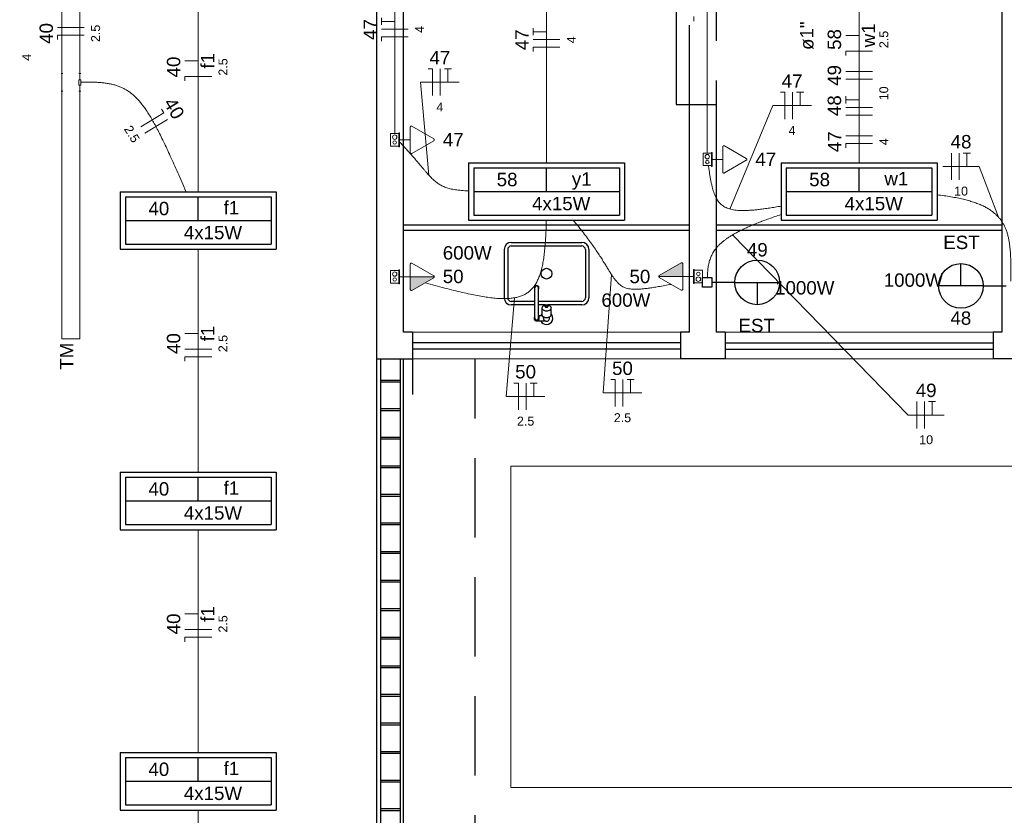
# Model space of a CAD drawing. Header units: millimetres. Extents: x -8 to 220, y -114 to 51.
# Tile 58 of 82: x 33.21 to 38.72, y 34.54 to 39. Entities that reach past the tile are written whole.
import ezdxf

# ---------------------------------------------------------------- set-up
doc = ezdxf.new("R2010")
doc.units = ezdxf.units.MM
doc.header["$MEASUREMENT"] = 0
doc.linetypes.add('HIDDEN', pattern=[0.9525, 0.635, -0.3175])
for name, color, linetype, lineweight in [('0.1', 1, 'Continuous', 9), ('02', 2, 'Continuous', 20), ('Conexões - condutos Retangulares', 8, 'Continuous', 5), ('EL-Condutos', 4, 'Continuous', 5), ('EL-Fios (Fase 1)', 7, 'Continuous', 5), ('EL-Fios (Fase 2)', 7, 'Continuous', 5), ('EL-Fios (Fase 3)', 7, 'Continuous', 5), ('EL-Fios (Neutro)', 7, 'Continuous', 5), ('EL-Fios (Retorno)', 7, 'Continuous', 5), ('EL-Fios (Terra)', 7, 'Continuous', 5), ('EL-Textos conduto', 7, 'Continuous', 5), ('EL-Textos fios', 7, 'Continuous', 5), ('EL-Tomadas', 4, 'Continuous', 5), ('IFC-Caixa de passagem-Contorno', 44, 'Continuous', 5), ('Textos', 7, 'Continuous', 5)]:
    doc.layers.add(name, color=color, linetype=linetype, lineweight=lineweight)
for name, color, linetype in [('1', 1, 'Continuous'), ('AR-SAN', 1, 'Continuous'), ('Arq-parede-alta', 5, 'Continuous'), ('P-SIMBOL', 5, 'Continuous'), ('parede', 5, 'Continuous'), ('porta', 3, 'Continuous'), ('PROJEÇÃO', 6, 'HIDDEN')]:
    doc.layers.add(name, color=color, linetype=linetype)
doc.styles.add('Arial', font='arial.ttf')

msp = doc.modelspace()

# ---------------------------------------------------------------- hatches: boundary and pattern name
at = {"layer": 'EL-Tomadas', "linetype": 'Continuous'}
for points in [[(36.9227, 37.5581), (36.7881, 37.5581), (36.7882, 37.5593), (36.7887, 37.5608), (36.7895, 37.5619), (36.7904, 37.5628), (36.7912, 37.5634), (36.9149, 37.6347), (36.9163, 37.6349), (36.9177, 37.6349), (36.9191, 37.6344), (36.9202, 37.6338), (36.9216, 37.6325), (36.9225, 37.6308), (36.9227, 37.6296), (36.9227, 37.5581)], [(35.3969, 37.5567), (35.5315, 37.5567), (35.5314, 37.5555), (35.5309, 37.554), (35.5301, 37.5529), (35.5292, 37.552), (35.5284, 37.5514), (35.4046, 37.4802), (35.4033, 37.4799), (35.4019, 37.48), (35.4005, 37.4804), (35.3994, 37.481), (35.398, 37.4823), (35.3971, 37.484), (35.3969, 37.4853), (35.3969, 37.5567)]]:
    msp.add_hatch(color=256, dxfattribs=at).paths.add_polyline_path(points)

# ---------------------------------------------------------------- linework, layer by layer
at = {"layer": '0.1', "color": 8}
msp.add_lwpolyline([(42.9598, 50.4719), (42.9598, 36.4967), (35.9598, 36.4967), (35.9598, 34.6967), (59.8898, 34.6967), (59.8896, 21.4966), (39.5098, 21.4966)], dxfattribs=at)
at = {"layer": '02', "color": 8}
for p, q in [((36.9098, 37.2467), (35.4098, 37.2467)), ((37.1598, 37.2467), (38.6598, 37.2467)), ((35.4098, 37.0967), (36.9098, 37.0967)), ((38.6598, 37.0967), (37.1598, 37.0967))]:
    msp.add_line(p, q, dxfattribs=at)
at = {"layer": '1', "color": 8}
for p, q in [((35.3598, 37.8467), (36.9598, 37.8467)), ((37.1098, 37.8467), (38.7098, 37.8467)), ((35.3598, 37.8167), (36.9598, 37.8167)), ((37.1098, 37.8167), (38.7098, 37.8167))]:
    msp.add_line(p, q, dxfattribs=at)
at = {"layer": 'AR-SAN'}
for p, q in [((35.9623, 37.7491), (36.3573, 37.7491)), ((35.9623, 37.7291), (36.3573, 37.7291)), ((35.9223, 37.7091), (35.9223, 37.4391)), ((35.9423, 37.7091), (35.9423, 37.4391)), ((36.3773, 37.7091), (36.3773, 37.4391)), ((36.3973, 37.7091), (36.3973, 37.4391)), ((36.0948, 37.325), (36.0948, 37.495)), ((36.1148, 37.325), (36.1148, 37.495)), ((36.0948, 37.4191), (35.9623, 37.4191)), ((36.0948, 37.3991), (35.9623, 37.3991)), ((36.3573, 37.4191), (36.1148, 37.4191)), ((36.1523, 37.3991), (36.1148, 37.3991)), ((36.1348, 37.3446), (36.1348, 37.3822)), ((36.3573, 37.3991), (36.1672, 37.3991)), ((36.1848, 37.3446), (36.1848, 37.3822)), ((36.1148, 37.34), (36.1357, 37.34)), ((36.1423, 37.325), (36.1423, 37.332)), ((36.1773, 37.325), (36.1773, 37.332)), ((36.1048, 37.31), (36.1483, 37.31))]:
    msp.add_line(p, q, dxfattribs=at)
for points in [[(36.1348, 37.3822, -0.133256), (36.1365, 37.3886), (36.1365, 37.3886, -0.106756), (36.1421, 37.3947), (36.1421, 37.3947, -0.082828), (36.1499, 37.3985), (36.1499, 37.3985, -0.071352), (36.1598, 37.3999), (36.1598, 37.3999, -0.071352), (36.1697, 37.3985), (36.1697, 37.3985, -0.082828), (36.1775, 37.3947), (36.1775, 37.3947, -0.106756), (36.1831, 37.3886), (36.1831, 37.3886, -0.133256), (36.1848, 37.3822), (36.1848, 37.3822, -0.133256), (36.1831, 37.3758), (36.1831, 37.3758, -0.106756), (36.1775, 37.3697), (36.1775, 37.3697, -0.082828), (36.1697, 37.366), (36.1697, 37.366, -0.071352), (36.1598, 37.3645), (36.1598, 37.3645, -0.071352), (36.1499, 37.366), (36.1499, 37.366, -0.082828), (36.1421, 37.3697), (36.1421, 37.3697, -0.106756), (36.1365, 37.3758), (36.1365, 37.3758, -0.133256), (36.1348, 37.3822), (36.1348, 37.3822)], [(36.1673, 37.3897, 0.133256), (36.1668, 37.3878), (36.1668, 37.3878, 0.106756), (36.1651, 37.386), (36.1651, 37.386, 0.082828), (36.1628, 37.3848), (36.1628, 37.3848, 0.071352), (36.1598, 37.3844), (36.1598, 37.3844, 0.071352), (36.1568, 37.3848), (36.1568, 37.3848, 0.082828), (36.1545, 37.386), (36.1545, 37.386, 0.106756), (36.1528, 37.3878), (36.1528, 37.3878, 0.133256), (36.1523, 37.3897), (36.1523, 37.3897, 0.133256), (36.1528, 37.3916), (36.1528, 37.3916, 0.106756), (36.1545, 37.3935), (36.1545, 37.3935, 0.082828), (36.1568, 37.3946), (36.1568, 37.3946, 0.071352), (36.1598, 37.395), (36.1598, 37.395, 0.071352), (36.1628, 37.3946), (36.1628, 37.3946, 0.082828), (36.1651, 37.3935), (36.1651, 37.3935, 0.106756), (36.1668, 37.3916), (36.1668, 37.3916, 0.133256), (36.1673, 37.3897), (36.1673, 37.3897)], [(36.1848, 37.3446, -0.133256), (36.1831, 37.3382), (36.1831, 37.3382, -0.106756), (36.1775, 37.3321), (36.1775, 37.3321, -0.082828), (36.1697, 37.3284), (36.1697, 37.3284, -0.071352), (36.1598, 37.3269), (36.1598, 37.3269, -0.071352), (36.1499, 37.3284), (36.1499, 37.3284, -0.082828), (36.1421, 37.3321), (36.1421, 37.3321, -0.106756), (36.1365, 37.3382), (36.1365, 37.3382, -0.133256), (36.1348, 37.3446), (36.1348, 37.3446)]]:
    msp.add_lwpolyline(points, format="xyb", dxfattribs=at)
msp.add_circle((36.1598, 37.5741), 0.03, dxfattribs=at)
for centre, radius, start, end in [((35.9623, 37.7091), 0.04, 90, 180), ((35.9623, 37.7091), 0.02, 90, 180), ((36.3573, 37.7091), 0.04, 0, 90), ((36.3573, 37.7091), 0.02, 0, 90), ((36.1048, 37.495), 0.0125, 323.1301, 216.8699), ((36.1048, 37.495), 0.01, 0.0001, 179.9999), ((35.9623, 37.4391), 0.04, 180, 270), ((35.9623, 37.4391), 0.02, 180, 270), ((36.3573, 37.4391), 0.04, 270, 0), ((36.3573, 37.4391), 0.02, 270, 0), ((36.1048, 37.325), 0.015, 131.8103, 48.1897), ((36.1048, 37.325), 0.01, 179.9998, 0.0002), ((36.1598, 37.325), 0.035, 135.5847, 154.6231), ((36.1598, 37.325), 0.035, 205.3769, 44.4153), ((36.1598, 37.325), 0.0175, 180, 238.9973), ((36.1598, 37.325), 0.0175, 245.38, 0), ((36.1483, 37.3), 0.01, 65.38, 90)]:
    msp.add_arc(centre, radius, start, end, dxfattribs=at)
at = {"layer": 'Arq-parede-alta', "color": 8, "ltscale": 0.03}
for p, q in [((35.2098, 37.0967), (35.2098, 41.7968)), ((35.3598, 37.2467), (35.3598, 40.3968)), ((38.7098, 40.3968), (38.7098, 37.2467)), ((35.4098, 37.2467), (35.3598, 37.2467)), ((35.4098, 37.2467), (35.4098, 37.0967)), ((36.9598, 37.2467), (36.9098, 37.2467)), ((35.2098, 37.0967), (35.4098, 37.0967)), ((37.1598, 37.0967), (36.9098, 37.0967)), ((38.9998, 37.0967), (38.6598, 37.0967)), ((35.3398, 36.9767), (35.2298, 36.9767))]:
    msp.add_line(p, q, dxfattribs=at)
at = {"layer": 'Conexões - condutos Retangulares'}
for p, q in [((33.4416, 38.6952), (33.4516, 38.6952)), ((33.4466, 38.5952), (33.4466, 38.6952)), ((33.5416, 38.6952), (33.5516, 38.6952)), ((33.5416, 38.6602), (33.5416, 38.6302)), ((33.5416, 38.6602), (33.5516, 38.6602)), ((33.5466, 38.6952), (33.5466, 38.6602)), ((33.5516, 38.6602), (33.5516, 38.6302)), ((33.4416, 38.5952), (33.4516, 38.5952)), ((33.5416, 38.6302), (33.5516, 38.6302)), ((33.5416, 38.5952), (33.5516, 38.5952)), ((33.5466, 38.6302), (33.5466, 38.5952)), ((33.4466, 37.2097), (33.4466, 37.3097))]:
    msp.add_line(p, q, dxfattribs=at)
at = {"layer": 'Conexões - condutos Retangulares', "linetype": 'Continuous'}
for p, q in [((33.5466, 37.2097), (33.5466, 37.3097)), ((33.4466, 37.2097), (33.5466, 37.2097))]:
    msp.add_line(p, q, dxfattribs=at)
at = {"layer": 'EL-Condutos', "linetype": 'Continuous'}
for p, q in [((33.5466, 39.4806), (33.5466, 38.6952)), ((33.4466, 39.2809), (33.4466, 38.6952)), ((33.4466, 38.5952), (33.4466, 37.3097)), ((33.5466, 38.5952), (33.5466, 37.3097))]:
    msp.add_line(p, q, dxfattribs=at)
for points in [[(37.0598, 39.7361), (37.0598, 39.6662), (37.0598, 39.6007), (37.0598, 39.5391), (37.0598, 39.4813), (37.0598, 39.4268), (37.0598, 39.3755), (37.0598, 39.3269), (37.0598, 39.2808), (37.0598, 39.2368), (37.0598, 39.1947), (37.0598, 39.154), (37.0598, 39.1145), (37.0598, 39.076), (37.0598, 39.038), (37.0598, 39.0002), (37.0598, 38.9624), (37.0598, 38.9242), (37.0598, 38.8853), (37.0598, 38.8453), (37.0598, 38.8041), (37.0598, 38.7612), (37.0598, 38.7164), (37.0598, 38.6693), (37.0598, 38.6196), (37.0598, 38.567), (37.0598, 38.5112), (37.0598, 38.4519), (37.0598, 38.3888), (37.0598, 38.3214), (37.0598, 38.2496)], [(36.1598, 38.1954), (36.1598, 38.2519), (36.1598, 38.3053), (36.1598, 38.3559), (36.1598, 38.4039), (36.1598, 38.4495), (36.1598, 38.4929), (36.1598, 38.5344), (36.1598, 38.5741), (36.1598, 38.6123), (36.1598, 38.6492), (36.1598, 38.685), (36.1598, 38.72), (36.1598, 38.7542), (36.1598, 38.7881), (36.1598, 38.8217), (36.1598, 38.8554), (36.1598, 38.8892), (36.1598, 38.9235), (36.1598, 38.9585), (36.1598, 38.9943), (36.1598, 39.0312), (36.1598, 39.0694), (36.1598, 39.1091), (36.1598, 39.1506), (36.1598, 39.194), (36.1598, 39.2396), (36.1598, 39.2876), (36.1598, 39.3382), (36.1598, 39.3916), (36.1598, 39.4481)], [(37.9098, 38.1954), (37.9098, 38.2519), (37.9098, 38.3053), (37.9098, 38.3559), (37.9098, 38.4039), (37.9098, 38.4495), (37.9098, 38.4929), (37.9098, 38.5344), (37.9098, 38.5741), (37.9098, 38.6123), (37.9098, 38.6492), (37.9098, 38.685), (37.9098, 38.72), (37.9098, 38.7542), (37.9098, 38.7881), (37.9098, 38.8217), (37.9098, 38.8554), (37.9098, 38.8892), (37.9098, 38.9235), (37.9098, 38.9585), (37.9098, 38.9943), (37.9098, 39.0312), (37.9098, 39.0694), (37.9098, 39.1091), (37.9098, 39.1506), (37.9098, 39.194), (37.9098, 39.2396), (37.9098, 39.2876), (37.9098, 39.3382), (37.9098, 39.3916), (37.9098, 39.4481)], [(35.3098, 39.4001), (35.3098, 39.3516), (35.3098, 39.3062), (35.3098, 39.2635), (35.3098, 39.2233), (35.3098, 39.1855), (35.3098, 39.1497), (35.3098, 39.1158), (35.3098, 39.0836), (35.3098, 39.0529), (35.3098, 39.0233), (35.3098, 38.9948), (35.3098, 38.9671), (35.3098, 38.94), (35.3098, 38.9133), (35.3098, 38.8867), (35.3098, 38.86), (35.3098, 38.8331), (35.3098, 38.8056), (35.3098, 38.7775), (35.3098, 38.7484), (35.3098, 38.7181), (35.3098, 38.6866), (35.3098, 38.6534), (35.3098, 38.6184), (35.3098, 38.5815), (35.3098, 38.5423), (35.3098, 38.5006), (35.3098, 38.4563), (35.3098, 38.4091), (35.3098, 38.3589)], [(34.2098, 38.0324), (34.2098, 38.0887), (34.2098, 38.1419), (34.2098, 38.1924), (34.2098, 38.2402), (34.2098, 38.2857), (34.2098, 38.329), (34.2098, 38.3703), (34.2098, 38.4099), (34.2098, 38.448), (34.2098, 38.4848), (34.2098, 38.5205), (34.2098, 38.5553), (34.2098, 38.5895), (34.2098, 38.6232), (34.2098, 38.6567), (34.2098, 38.6903), (34.2098, 38.724), (34.2098, 38.7582), (34.2098, 38.793), (34.2098, 38.8287), (34.2098, 38.8655), (34.2098, 38.9036), (34.2098, 38.9432), (34.2098, 38.9845), (34.2098, 39.0278), (34.2098, 39.0733), (34.2098, 39.1211), (34.2098, 39.1715), (34.2098, 39.2248), (34.2098, 39.2811)], [(34.1403, 38.0341), (34.1168, 38.0884), (34.0946, 38.1395), (34.0734, 38.1874), (34.0532, 38.2323), (34.0339, 38.2742), (34.0154, 38.3133), (33.9976, 38.3496), (33.9804, 38.3833), (33.9637, 38.4143), (33.9474, 38.443), (33.9314, 38.4692), (33.9156, 38.4932), (33.8999, 38.5149), (33.8842, 38.5346), (33.8685, 38.5524), (33.8525, 38.5682), (33.8362, 38.5823), (33.8195, 38.5946), (33.8023, 38.6054), (33.7845, 38.6147), (33.7661, 38.6226), (33.7468, 38.6291), (33.7266, 38.6345), (33.7055, 38.6388), (33.6832, 38.6421), (33.6598, 38.6444), (33.6351, 38.646), (33.609, 38.6468), (33.5814, 38.647), (33.5522, 38.6467)], [(35.3371, 38.311), (35.3568, 38.2904), (35.375, 38.2708), (35.3918, 38.2522), (35.4074, 38.2347), (35.4219, 38.2181), (35.4353, 38.2024), (35.4478, 38.1876), (35.4595, 38.1737), (35.4704, 38.1607), (35.4808, 38.1485), (35.4906, 38.1371), (35.5, 38.1265), (35.5092, 38.1166), (35.5181, 38.1075), (35.527, 38.099), (35.5359, 38.0912), (35.5449, 38.0841), (35.5542, 38.0775), (35.5638, 38.0716), (35.5739, 38.0662), (35.5845, 38.0613), (35.5958, 38.0569), (35.6078, 38.0531), (35.6208, 38.0496), (35.6347, 38.0466), (35.6497, 38.044), (35.6659, 38.0418), (35.6834, 38.0399), (35.7023, 38.0383), (35.7228, 38.037)], [(37.0664, 38.1794), (37.0698, 38.1551), (37.0732, 38.1323), (37.0768, 38.1108), (37.0805, 38.0907), (37.0845, 38.0719), (37.0888, 38.0543), (37.0934, 38.038), (37.0986, 38.023), (37.1042, 38.0092), (37.1105, 37.9965), (37.1174, 37.985), (37.1251, 37.9746), (37.1336, 37.9654), (37.143, 37.9572), (37.1534, 37.9501), (37.1648, 37.944), (37.1773, 37.9389), (37.191, 37.9348), (37.2059, 37.9316), (37.2221, 37.9294), (37.2398, 37.928), (37.2589, 37.9275), (37.2795, 37.9279), (37.3017, 37.9291), (37.3256, 37.9311), (37.3513, 37.9338), (37.3788, 37.9373), (37.4081, 37.9416), (37.4395, 37.9465), (37.4728, 37.9521)], [(38.3463, 38.0154), (38.3868, 38.0103), (38.4245, 38.0045), (38.4596, 37.9981), (38.4922, 37.9909), (38.5223, 37.9831), (38.5501, 37.9746), (38.5756, 37.9654), (38.599, 37.9555), (38.6203, 37.9449), (38.6396, 37.9335), (38.6571, 37.9213), (38.6728, 37.9084), (38.6868, 37.8947), (38.6993, 37.8802), (38.7102, 37.865), (38.7198, 37.8489), (38.728, 37.832), (38.7351, 37.8142), (38.741, 37.7957), (38.7459, 37.7762), (38.7499, 37.756), (38.753, 37.7348), (38.7554, 37.7127), (38.7572, 37.6898), (38.7585, 37.6659), (38.7593, 37.6411), (38.7597, 37.6154), (38.7599, 37.5888), (38.7599, 37.5611), (38.7598, 37.5326)], [(37.4732, 37.9055), (37.438, 37.8934), (37.4048, 37.8816), (37.3735, 37.8701), (37.3442, 37.8587), (37.3168, 37.8476), (37.2912, 37.8366), (37.2673, 37.8257), (37.2451, 37.8149), (37.2246, 37.8042), (37.2056, 37.7935), (37.1881, 37.7829), (37.172, 37.7723), (37.1574, 37.7617), (37.144, 37.751), (37.1319, 37.7402), (37.121, 37.7293), (37.1113, 37.7183), (37.1026, 37.7071), (37.0949, 37.6958), (37.0882, 37.6842), (37.0824, 37.6724), (37.0774, 37.6604), (37.0732, 37.6481), (37.0697, 37.6354), (37.0668, 37.6224), (37.0646, 37.6091), (37.0628, 37.5954), (37.0615, 37.5813), (37.0606, 37.5667), (37.0601, 37.5516)], [(35.4796, 37.5234), (35.5362, 37.5078), (35.5897, 37.4936), (35.64, 37.4807), (35.6873, 37.4692), (35.7316, 37.4593), (35.7731, 37.4509), (35.8119, 37.4442), (35.8479, 37.4392), (35.8814, 37.4358), (35.9125, 37.4343), (35.9411, 37.4347), (35.9675, 37.437), (35.9917, 37.4412), (36.0137, 37.4475), (36.0338, 37.4559), (36.052, 37.4665), (36.0683, 37.4793), (36.083, 37.4943), (36.096, 37.5117), (36.1074, 37.5315), (36.1175, 37.5537), (36.1261, 37.5784), (36.1336, 37.6058), (36.1399, 37.6357), (36.1451, 37.6683), (36.1493, 37.7037), (36.1527, 37.7419), (36.1553, 37.783), (36.1572, 37.8269), (36.1585, 37.8739)], [(36.3095, 37.8727), (36.3398, 37.8363), (36.367, 37.802), (36.3915, 37.7698), (36.4136, 37.7395), (36.4333, 37.7112), (36.451, 37.6847), (36.4669, 37.6602), (36.4812, 37.6374), (36.4942, 37.6165), (36.506, 37.5972), (36.5169, 37.5797), (36.5272, 37.5638), (36.537, 37.5496), (36.5466, 37.5369), (36.5563, 37.5257), (36.5661, 37.5161), (36.5765, 37.5079), (36.5875, 37.501), (36.5995, 37.4956), (36.6127, 37.4915), (36.6272, 37.4887), (36.6434, 37.4871), (36.6614, 37.4867), (36.6815, 37.4875), (36.704, 37.4894), (36.7289, 37.4924), (36.7566, 37.4964), (36.7873, 37.5014), (36.8213, 37.5074), (36.8587, 37.5143)], [(34.2098, 36.4624), (34.2098, 36.5187), (34.2098, 36.5719), (34.2098, 36.6224), (34.2098, 36.6702), (34.2098, 36.7157), (34.2098, 36.759), (34.2098, 36.8003), (34.2098, 36.8399), (34.2098, 36.878), (34.2098, 36.9148), (34.2098, 36.9504), (34.2098, 36.9853), (34.2098, 37.0195), (34.2098, 37.0532), (34.2098, 37.0867), (34.2098, 37.1203), (34.2098, 37.154), (34.2098, 37.1882), (34.2098, 37.223), (34.2098, 37.2587), (34.2098, 37.2955), (34.2098, 37.3336), (34.2098, 37.3732), (34.2098, 37.4145), (34.2098, 37.4578), (34.2098, 37.5033), (34.2098, 37.5511), (34.2098, 37.6015), (34.2098, 37.6548), (34.2098, 37.7111)], [(34.2098, 34.8924), (34.2098, 34.9487), (34.2098, 35.0019), (34.2098, 35.0524), (34.2098, 35.1002), (34.2098, 35.1457), (34.2098, 35.1889), (34.2098, 35.2303), (34.2098, 35.2699), (34.2098, 35.308), (34.2098, 35.3447), (34.2098, 35.3804), (34.2098, 35.4153), (34.2098, 35.4495), (34.2098, 35.4832), (34.2098, 35.5167), (34.2098, 35.5503), (34.2098, 35.584), (34.2098, 35.6182), (34.2098, 35.653), (34.2098, 35.6887), (34.2098, 35.7255), (34.2098, 35.7636), (34.2098, 35.8032), (34.2098, 35.8445), (34.2098, 35.8878), (34.2098, 35.9332), (34.2098, 35.9811), (34.2098, 36.0315), (34.2098, 36.0848), (34.2098, 36.1411)], [(33.3493, 33.7332), (33.427, 33.7384), (33.4998, 33.7455), (33.568, 33.7543), (33.6317, 33.765), (33.691, 33.7774), (33.7462, 33.7915), (33.7973, 33.8074), (33.8445, 33.8249), (33.8879, 33.8441), (33.9278, 33.8648), (33.9642, 33.8872), (33.9974, 33.9111), (34.0274, 33.9365), (34.0545, 33.9634), (34.0788, 33.9917), (34.1004, 34.0215), (34.1195, 34.0527), (34.1362, 34.0852), (34.1508, 34.1191), (34.1633, 34.1542), (34.1739, 34.1907), (34.1828, 34.2284), (34.1901, 34.2673), (34.1959, 34.3073), (34.2005, 34.3485), (34.204, 34.3909), (34.2065, 34.4343), (34.2082, 34.4788), (34.2092, 34.5243), (34.2097, 34.5708)]]:
    msp.add_spline(points, degree=3, dxfattribs=at)
at = {"layer": 'EL-Fios (Fase 1)'}
for p, q in [((33.5716, 38.9532), (33.4216, 38.9532)), ((35.3848, 38.944), (35.2348, 38.944)), ((36.2348, 38.886), (36.0848, 38.886)), ((35.565, 38.5713), (35.565, 38.7213)), ((37.9848, 38.6627), (37.8348, 38.6627)), ((37.5371, 38.44), (37.5371, 38.59)), ((33.9101, 38.3601), (34.0383, 38.4379)), ((37.9848, 38.4618), (37.8348, 38.4618)), ((37.9848, 38.3467), (37.8348, 38.3467)), ((38.4279, 38.0997), (38.4279, 38.2497)), ((34.2848, 37.151), (34.1348, 37.151)), ((36.0451, 36.8117), (36.0451, 36.9617)), ((36.5876, 36.8309), (36.5876, 36.9809)), ((38.2325, 36.7074), (38.2325, 36.8574)), ((34.2848, 35.581), (34.1348, 35.581))]:
    msp.add_line(p, q, dxfattribs=at)
at = {"layer": 'EL-Fios (Fase 2)'}
for p, q in [((37.9848, 38.7056), (37.8348, 38.7056)), ((38.2754, 36.7074), (38.2754, 36.8574))]:
    msp.add_line(p, q, dxfattribs=at)
at = {"layer": 'EL-Fios (Fase 3)'}
for p, q in [((37.9848, 38.5047), (37.8348, 38.5047)), ((38.4708, 38.0997), (38.4708, 38.2497))]:
    msp.add_line(p, q, dxfattribs=at)
at = {"layer": 'EL-Fios (Neutro)'}
for p, q in [((36.9848, 38.9888), (36.9848, 39.0138)), ((33.5716, 38.9103), (33.4216, 38.9103)), ((33.4216, 38.8853), (33.4216, 38.9103)), ((35.3848, 38.9011), (35.2348, 38.9011)), ((35.2348, 38.8761), (35.2348, 38.9011)), ((36.2348, 38.8432), (36.0848, 38.8432)), ((36.0848, 38.8182), (36.0848, 38.8432)), ((37.9848, 38.8208), (37.8348, 38.8208)), ((37.8348, 38.7958), (37.8348, 38.8208)), ((35.4971, 38.7213), (35.5221, 38.7213)), ((35.5221, 38.5713), (35.5221, 38.7213)), ((34.2848, 38.6782), (34.1348, 38.6782)), ((34.1348, 38.6532), (34.1348, 38.6782)), ((37.4693, 38.59), (37.4943, 38.59)), ((37.4943, 38.44), (37.4943, 38.59)), ((34.0032, 38.4959), (34.0161, 38.4745)), ((33.8879, 38.3967), (34.0161, 38.4745)), ((37.9848, 38.3038), (37.8348, 38.3038)), ((37.8348, 38.2788), (37.8348, 38.3038)), ((34.2848, 37.1082), (34.1348, 37.1082)), ((34.1348, 37.0832), (34.1348, 37.1082)), ((35.9772, 36.9617), (36.0022, 36.9617)), ((36.0022, 36.8117), (36.0022, 36.9617)), ((36.5197, 36.9809), (36.5447, 36.9809)), ((36.5447, 36.8309), (36.5447, 36.9809)), ((34.2848, 35.5382), (34.1348, 35.5382)), ((34.1348, 35.5132), (34.1348, 35.5382))]:
    msp.add_line(p, q, dxfattribs=at)
at = {"layer": 'EL-Fios (Retorno)'}
for p, q in [((37.9098, 38.9083), (37.8348, 38.9083)), ((34.2098, 38.7657), (34.1348, 38.7657)), ((34.2098, 37.2385), (34.1348, 37.2385)), ((34.2098, 35.6685), (34.1348, 35.6685))]:
    msp.add_line(p, q, dxfattribs=at)
at = {"layer": 'EL-Fios (Terra)'}
for points in [[(35.3098, 38.9869), (35.2348, 38.9869), (35.2348, 38.9669), (35.2348, 39.0069)], [(36.1598, 38.9289), (36.0848, 38.9289), (36.0848, 38.9089), (36.0848, 38.9489)], [(35.6078, 38.6463), (35.6078, 38.7213), (35.5878, 38.7213), (35.6278, 38.7213)], [(37.58, 38.515), (37.58, 38.59), (37.56, 38.59), (37.6, 38.59)], [(37.9098, 38.5476), (37.8348, 38.5476), (37.8348, 38.5276), (37.8348, 38.5676)], [(38.5136, 38.1747), (38.5136, 38.2497), (38.4936, 38.2497), (38.5336, 38.2497)], [(36.0879, 36.8867), (36.0879, 36.9617), (36.0679, 36.9617), (36.1079, 36.9617)], [(36.6304, 36.9059), (36.6304, 36.9809), (36.6104, 36.9809), (36.6504, 36.9809)], [(38.3182, 36.7824), (38.3182, 36.8574), (38.2982, 36.8574), (38.3382, 36.8574)]]:
    msp.add_lwpolyline(points, dxfattribs=at)
at = {"layer": 'EL-Textos fios'}
for p, q in [((35.5007, 38.1258), (35.4542, 38.6463)), ((35.4542, 38.6463), (35.6707, 38.6463)), ((37.186, 37.9361), (37.4264, 38.515)), ((37.4264, 38.515), (37.6428, 38.515)), ((38.3797, 38.1747), (38.5819, 38.1747)), ((38.6906, 37.8906), (38.5819, 38.1747)), ((37.202, 37.7915), (38.1843, 36.7824)), ((36.5233, 37.5698), (36.4769, 36.9059)), ((35.9808, 37.439), (35.9344, 36.8867)), ((35.9344, 36.8867), (36.1508, 36.8867)), ((36.4769, 36.9059), (36.6933, 36.9059)), ((38.1843, 36.7824), (38.3865, 36.7824))]:
    msp.add_line(p, q, dxfattribs=at)
at = {"layer": 'EL-Tomadas'}
for p, q in [((35.3968, 38.2529), (35.3969, 38.3945)), ((35.4059, 38.3997), (35.5285, 38.3289)), ((35.3969, 38.3237), (35.3366, 38.3237)), ((35.5285, 38.3185), (35.4058, 38.2477)), ((37.1468, 38.1432), (37.1469, 38.2848)), ((37.1559, 38.29), (37.2785, 38.2192)), ((37.1469, 38.214), (37.0866, 38.214)), ((37.2785, 38.2088), (37.1558, 38.138)), ((35.3968, 37.4859), (35.3969, 37.6275)), ((35.4059, 37.6327), (35.5285, 37.5619)), ((36.7911, 37.5633), (36.9138, 37.6341)), ((36.9228, 37.6289), (36.9227, 37.4873)), ((35.3969, 37.5567), (35.3366, 37.5567)), ((35.3969, 37.5567), (35.5315, 37.5567)), ((35.5285, 37.5515), (35.4058, 37.4807)), ((36.9227, 37.5581), (36.7881, 37.5581)), ((36.9137, 37.4821), (36.7911, 37.5529)), ((36.9227, 37.5581), (36.983, 37.5581))]:
    msp.add_line(p, q, dxfattribs=at)
for points in [[(35.4059, 38.3997), (35.4053, 38.4), (35.4046, 38.4003), (35.4039, 38.4004), (35.4032, 38.4005), (35.4026, 38.4005), (35.4019, 38.4004), (35.4012, 38.4003), (35.4005, 38.4), (35.3999, 38.3997), (35.3993, 38.3993), (35.3988, 38.3989), (35.3983, 38.3984), (35.3979, 38.3978), (35.3975, 38.3972), (35.3973, 38.3966), (35.3971, 38.3959), (35.3969, 38.3952), (35.3969, 38.3945)], [(35.5285, 38.3185), (35.5291, 38.3189), (35.5296, 38.3194), (35.5301, 38.3199), (35.5305, 38.3204), (35.5309, 38.321), (35.5312, 38.3217), (35.5314, 38.3223), (35.5315, 38.323), (35.5315, 38.3237), (35.5315, 38.3244), (35.5314, 38.3251), (35.5312, 38.3258), (35.5309, 38.3264), (35.5305, 38.327), (35.5301, 38.3276), (35.5296, 38.3281), (35.5291, 38.3285), (35.5285, 38.3289)], [(37.1559, 38.29), (37.1553, 38.2903), (37.1546, 38.2906), (37.1539, 38.2907), (37.1532, 38.2908), (37.1526, 38.2908), (37.1519, 38.2907), (37.1512, 38.2906), (37.1505, 38.2903), (37.1499, 38.29), (37.1493, 38.2896), (37.1488, 38.2892), (37.1483, 38.2887), (37.1479, 38.2881), (37.1475, 38.2875), (37.1473, 38.2869), (37.1471, 38.2862), (37.1469, 38.2855), (37.1469, 38.2848)], [(35.3968, 38.2529), (35.3969, 38.2522), (35.397, 38.2515), (35.3972, 38.2508), (35.3975, 38.2502), (35.3978, 38.2496), (35.3982, 38.249), (35.3987, 38.2485), (35.3992, 38.2481), (35.3998, 38.2477), (35.4005, 38.2474), (35.4011, 38.2471), (35.4018, 38.247), (35.4025, 38.2469), (35.4032, 38.2469), (35.4039, 38.247), (35.4046, 38.2471), (35.4052, 38.2474), (35.4058, 38.2477)], [(37.2785, 38.2088), (37.2791, 38.2092), (37.2796, 38.2097), (37.2801, 38.2102), (37.2805, 38.2107), (37.2809, 38.2113), (37.2812, 38.212), (37.2814, 38.2126), (37.2815, 38.2133), (37.2815, 38.214), (37.2815, 38.2147), (37.2814, 38.2154), (37.2812, 38.2161), (37.2809, 38.2167), (37.2805, 38.2173), (37.2801, 38.2179), (37.2796, 38.2184), (37.2791, 38.2188), (37.2785, 38.2192)], [(37.1468, 38.1432), (37.1469, 38.1425), (37.147, 38.1418), (37.1472, 38.1411), (37.1475, 38.1405), (37.1478, 38.1399), (37.1482, 38.1393), (37.1487, 38.1388), (37.1492, 38.1384), (37.1498, 38.138), (37.1505, 38.1377), (37.1511, 38.1375), (37.1518, 38.1373), (37.1525, 38.1372), (37.1532, 38.1372), (37.1539, 38.1373), (37.1546, 38.1375), (37.1552, 38.1377), (37.1558, 38.138)], [(35.4059, 37.6327), (35.4053, 37.633), (35.4046, 37.6333), (35.4039, 37.6334), (35.4032, 37.6335), (35.4026, 37.6335), (35.4019, 37.6334), (35.4012, 37.6333), (35.4005, 37.633), (35.3999, 37.6327), (35.3993, 37.6323), (35.3988, 37.6319), (35.3983, 37.6314), (35.3979, 37.6308), (35.3975, 37.6302), (35.3973, 37.6296), (35.3971, 37.6289), (35.3969, 37.6282), (35.3969, 37.6275)], [(36.9228, 37.6289), (36.9227, 37.6296), (36.9226, 37.6303), (36.9224, 37.631), (36.9221, 37.6316), (36.9218, 37.6322), (36.9214, 37.6328), (36.9209, 37.6333), (36.9203, 37.6337), (36.9198, 37.6341), (36.9191, 37.6344), (36.9185, 37.6347), (36.9178, 37.6348), (36.9171, 37.6349), (36.9164, 37.6349), (36.9157, 37.6348), (36.915, 37.6347), (36.9144, 37.6344), (36.9138, 37.6341)], [(35.5285, 37.5515), (35.5291, 37.5519), (35.5296, 37.5524), (35.5301, 37.5529), (35.5305, 37.5534), (35.5309, 37.554), (35.5312, 37.5547), (35.5314, 37.5553), (35.5315, 37.556), (35.5315, 37.5567), (35.5315, 37.5574), (35.5314, 37.5581), (35.5312, 37.5588), (35.5309, 37.5594), (35.5305, 37.56), (35.5301, 37.5606), (35.5296, 37.5611), (35.5291, 37.5615), (35.5285, 37.5619)], [(36.7911, 37.5633), (36.7905, 37.5629), (36.7899, 37.5625), (36.7895, 37.562), (36.7891, 37.5614), (36.7887, 37.5608), (36.7884, 37.5601), (36.7882, 37.5595), (36.7881, 37.5588), (36.7881, 37.5581), (36.7881, 37.5574), (36.7882, 37.5567), (36.7884, 37.556), (36.7887, 37.5554), (36.7891, 37.5548), (36.7895, 37.5542), (36.7899, 37.5537), (36.7905, 37.5533), (36.7911, 37.5529)], [(35.3968, 37.4859), (35.3969, 37.4852), (35.397, 37.4845), (35.3972, 37.4838), (35.3975, 37.4832), (35.3978, 37.4826), (35.3982, 37.482), (35.3987, 37.4815), (35.3992, 37.4811), (35.3998, 37.4807), (35.4005, 37.4804), (35.4011, 37.4801), (35.4018, 37.48), (35.4025, 37.4799), (35.4032, 37.4799), (35.4039, 37.48), (35.4046, 37.4801), (35.4052, 37.4804), (35.4058, 37.4807)], [(36.9137, 37.4821), (36.9143, 37.4818), (36.915, 37.4816), (36.9156, 37.4814), (36.9163, 37.4813), (36.917, 37.4813), (36.9177, 37.4814), (36.9184, 37.4816), (36.9191, 37.4818), (36.9197, 37.4821), (36.9203, 37.4825), (36.9208, 37.4829), (36.9213, 37.4834), (36.9217, 37.484), (36.9221, 37.4846), (36.9223, 37.4852), (36.9225, 37.4859), (36.9226, 37.4866), (36.9227, 37.4873)]]:
    msp.add_lwpolyline(points, dxfattribs=at)
at = {"layer": 'IFC-Caixa de passagem-Contorno'}
for p, q in [((35.2861, 38.2887), (35.2861, 38.3587)), ((35.3336, 38.3587), (35.2861, 38.3587)), ((35.3336, 38.2847), (35.3336, 38.3627)), ((35.3366, 38.3627), (35.3336, 38.3627)), ((35.3366, 38.2847), (35.3366, 38.3627)), ((35.3336, 38.2887), (35.2861, 38.2887)), ((35.3366, 38.2847), (35.3336, 38.2847)), ((37.0361, 38.179), (37.0361, 38.249)), ((37.0836, 38.249), (37.0361, 38.249)), ((37.0836, 38.175), (37.0836, 38.253)), ((37.0866, 38.253), (37.0836, 38.253)), ((37.0866, 38.175), (37.0866, 38.253)), ((37.0836, 38.179), (37.0361, 38.179)), ((37.0866, 38.175), (37.0836, 38.175)), ((35.2861, 37.5217), (35.2861, 37.5917)), ((35.3336, 37.5917), (35.2861, 37.5917)), ((35.3336, 37.5177), (35.3336, 37.5957)), ((35.3366, 37.5957), (35.3336, 37.5957)), ((35.3366, 37.5177), (35.3366, 37.5957)), ((36.983, 37.5971), (36.983, 37.5191)), ((36.983, 37.5971), (36.986, 37.5971)), ((36.986, 37.5971), (36.986, 37.5191)), ((36.986, 37.5931), (37.0335, 37.5931)), ((37.0335, 37.5931), (37.0335, 37.5231)), ((35.3336, 37.5217), (35.2861, 37.5217)), ((35.3366, 37.5177), (35.3336, 37.5177)), ((36.983, 37.5191), (36.986, 37.5191)), ((36.986, 37.5231), (37.0335, 37.5231))]:
    msp.add_line(p, q, dxfattribs=at)
for centre, radius in [((35.3098, 38.3387), 0.0125), ((35.3098, 38.3087), 0.00995), ((37.0598, 38.229), 0.0125), ((37.0598, 38.199), 0.00995), ((35.3098, 37.5717), 0.0125), ((35.3098, 37.5417), 0.00995), ((37.0098, 37.5431), 0.0125), ((37.0098, 37.5731), 0.00995)]:
    msp.add_circle(centre, radius, dxfattribs=at)
at = {"layer": 'P-SIMBOL'}
for p, q in [((35.723, 38.1955), (36.5966, 38.1955)), ((35.723, 38.1955), (35.723, 37.873)), ((35.7518, 38.1667), (36.5678, 38.1667)), ((35.7518, 38.1667), (35.7518, 37.9017)), ((36.1598, 38.0342), (36.1598, 38.1667)), ((36.5678, 38.1667), (36.5678, 37.9017)), ((36.5966, 38.1955), (36.5966, 37.873)), ((37.473, 38.1955), (38.3466, 38.1955)), ((37.473, 38.1955), (37.473, 37.873)), ((37.5018, 38.1667), (38.3178, 38.1667)), ((37.5018, 38.1667), (37.5018, 37.9017)), ((37.9098, 38.0342), (37.9098, 38.1667)), ((38.3178, 38.1667), (38.3178, 37.9017)), ((38.3466, 38.1955), (38.3466, 37.873)), ((33.773, 38.033), (34.6466, 38.033)), ((33.773, 38.033), (33.773, 37.7105)), ((33.8018, 38.0042), (34.6178, 38.0042)), ((33.8018, 38.0042), (33.8018, 37.7392)), ((34.2098, 37.8717), (34.2098, 38.0042)), ((34.6178, 38.0042), (34.6178, 37.7392)), ((34.6466, 38.033), (34.6466, 37.7105)), ((35.7518, 38.0342), (36.5678, 38.0342)), ((37.5018, 38.0342), (38.3178, 38.0342)), ((35.7518, 37.9017), (36.5678, 37.9017)), ((37.5018, 37.9017), (38.3178, 37.9017)), ((33.8018, 37.8717), (34.6178, 37.8717)), ((35.723, 37.873), (36.5966, 37.873)), ((37.473, 37.873), (38.3466, 37.873)), ((33.8018, 37.7392), (34.6178, 37.7392)), ((33.773, 37.7105), (34.6466, 37.7105)), ((38.4803, 37.5057), (38.4803, 37.6307)), ((37.0333, 37.4987), (37.0333, 37.5517)), ((37.0333, 37.5517), (37.0863, 37.5517)), ((37.0863, 37.5517), (37.0863, 37.4987)), ((37.0863, 37.4987), (37.0333, 37.4987)), ((37.2143, 37.5252), (37.0863, 37.5252)), ((37.2143, 37.5252), (37.4643, 37.5252)), ((37.3393, 37.5252), (37.3393, 37.4002)), ((38.6053, 37.5057), (38.3553, 37.5057)), ((38.6053, 37.5057), (38.7333, 37.5057)), ((33.773, 36.463), (34.6466, 36.463)), ((33.773, 36.463), (33.773, 36.1405)), ((34.6466, 36.463), (34.6466, 36.1405)), ((33.8018, 36.4342), (34.6178, 36.4342)), ((33.8018, 36.4342), (33.8018, 36.1692)), ((34.2098, 36.3017), (34.2098, 36.4342)), ((34.6178, 36.4342), (34.6178, 36.1692)), ((33.8018, 36.3017), (34.6178, 36.3017)), ((33.8018, 36.1692), (34.6178, 36.1692)), ((33.773, 36.1405), (34.6466, 36.1405)), ((33.773, 34.893), (34.6466, 34.893)), ((33.773, 34.893), (33.773, 34.5705)), ((33.8018, 34.8642), (34.6178, 34.8642)), ((33.8018, 34.8642), (33.8018, 34.5992)), ((34.2098, 34.7317), (34.2098, 34.8642)), ((34.6178, 34.8642), (34.6178, 34.5992)), ((34.6466, 34.893), (34.6466, 34.5705)), ((33.8018, 34.7317), (34.6178, 34.7317)), ((33.773, 34.5705), (34.6466, 34.5705)), ((33.8018, 34.5992), (34.6178, 34.5992))]:
    msp.add_line(p, q, dxfattribs=at)
for centre in [(37.3393, 37.5252), (38.4803, 37.5057)]:
    msp.add_circle(centre, 0.125, dxfattribs=at)
at = {"layer": 'parede', "color": 8}
for p, q in [((36.9598, 37.2467), (36.9598, 38.5218)), ((36.9598, 38.5218), (37.1098, 38.5218)), ((37.1098, 38.5218), (37.1098, 37.2467)), ((36.9098, 37.2467), (36.9098, 37.0967)), ((37.1598, 37.2467), (37.1098, 37.2467)), ((37.1598, 37.2467), (37.1598, 37.0967)), ((38.7098, 37.2467), (38.6598, 37.2467)), ((38.6598, 37.2467), (38.6598, 37.0967)), ((35.2298, 37.0967), (35.2298, 34.0967)), ((35.3398, 37.0967), (35.3398, 34.0967)), ((35.3398, 36.9667), (35.2298, 36.9667)), ((35.3398, 36.8167), (35.2298, 36.8167)), ((35.3398, 36.8067), (35.2298, 36.8067)), ((35.3398, 36.6567), (35.2298, 36.6567)), ((35.3398, 36.6467), (35.2298, 36.6467)), ((35.3398, 36.4967), (35.2298, 36.4967)), ((35.3398, 36.4867), (35.2298, 36.4867)), ((35.3398, 36.3367), (35.2298, 36.3367)), ((35.3398, 36.3267), (35.2298, 36.3267)), ((35.3398, 36.1767), (35.2298, 36.1767)), ((35.3398, 36.1667), (35.2298, 36.1667)), ((35.3398, 36.0167), (35.2298, 36.0167)), ((35.3398, 36.0067), (35.2298, 36.0067)), ((35.3398, 35.8567), (35.2298, 35.8567)), ((35.3398, 35.8467), (35.2298, 35.8467)), ((35.3398, 35.6967), (35.2298, 35.6967)), ((35.3398, 35.6867), (35.2298, 35.6867)), ((35.3398, 35.5367), (35.2298, 35.5367)), ((35.3398, 35.5267), (35.2298, 35.5267)), ((35.3398, 35.3767), (35.2298, 35.3767)), ((35.3398, 35.3667), (35.2298, 35.3667)), ((35.3398, 35.2167), (35.2298, 35.2167)), ((35.3398, 35.2067), (35.2298, 35.2067)), ((35.3398, 35.0567), (35.2298, 35.0567)), ((35.3398, 35.0467), (35.2298, 35.0467)), ((35.3398, 34.8967), (35.2298, 34.8967)), ((35.3398, 34.8867), (35.2298, 34.8867)), ((35.3398, 34.7367), (35.2298, 34.7367)), ((35.3398, 34.7267), (35.2298, 34.7267)), ((35.3398, 34.5767), (35.2298, 34.5767)), ((35.3398, 34.5667), (35.2298, 34.5667))]:
    msp.add_line(p, q, dxfattribs=at)
at = {"layer": 'porta', "color": 8}
for p, q in [((36.9098, 37.1867), (35.4098, 37.1867)), ((37.1598, 37.1867), (38.6598, 37.1867)), ((36.9098, 37.1517), (35.4098, 37.1517)), ((37.1598, 37.1517), (38.6598, 37.1517)), ((35.2098, 34.0967), (35.2098, 37.0967)), ((35.3598, 34.0967), (35.3598, 37.0967))]:
    msp.add_line(p, q, dxfattribs=at)
msp.add_lwpolyline([(36.9598, 39.3218), (36.8848, 39.3218), (36.8848, 38.5218), (36.9598, 38.5218)], dxfattribs=at)
at = {"layer": 'PROJEÇÃO', "color": 8, "ltscale": 0.7}
for p, q in [((36.9598, 38.5218), (36.9598, 39.3218)), ((37.1098, 39.3218), (37.1098, 38.5218)), ((35.4098, 37.0967), (35.4098, 36.8966)), ((35.7598, 34.0967), (35.7598, 37.0967))]:
    msp.add_line(p, q, dxfattribs=at)

# ---------------------------------------------------------------- texts
at = {"layer": 'EL-Textos conduto', "insert": (37.6563, 38.8267), "char_height": 0.075, "width": 0.318979, "attachment_point": 7, "rotation": 90.0002, "line_spacing_factor": 0.6, "style": 'Arial'}
msp.add_mtext('ø1"', dxfattribs=at)
at = {"layer": 'EL-Textos fios', "attachment_point": 8, "line_spacing_factor": 0.6, "style": 'Arial'}
for s, insert, char_height, width, rotation in [('47', (35.21, 38.9415), 0.075, 0.233003, 90.0002), ('40', (33.3969, 38.9193), 0.075, 0.233003, 90.0002), ('2.5', (33.6606, 38.9193), 0.05, 0.194131, 90.0002), ('4', (35.4738, 38.9415), 0.05, 0.077668, 90.0002), ('47', (36.06, 38.8835), 0.075, 0.233003, 90.0002), ('58', (37.81, 38.8855), 0.075, 0.233003, 90.0002), ('w1', (37.9998, 38.9083), 0.075, 0.267873, 90.0002), ('2.5', (38.0738, 38.8855), 0.05, 0.194131, 90.0002), ('4', (36.3238, 38.8835), 0.05, 0.077668, 90.0002), ('4', (33.2738, 38.7853), 0.05, 0.077668, 90.0002), ('40', (34.11, 38.7313), 0.075, 0.233003, 90.0002), ('f1', (34.2998, 38.7657), 0.075, 0.174695, 90.0002), ('2.5', (34.3738, 38.7313), 0.05, 0.194131, 90.0002), ('49', (37.81, 38.6842), 0.075, 0.233003, 90.0002), ('10', (38.0738, 38.5837), 0.05, 0.155335, 90.0002), ('40', (34.0419, 38.4797), 0.075, 0.233003, 301.2326), ('48', (37.81, 38.5147), 0.075, 0.233003, 90.0002), ('2.5', (33.8164, 38.3429), 0.05, 0.194131, 301.2326), ('47', (37.81, 38.3127), 0.075, 0.233003, 90.0002), ('4', (38.0738, 38.3127), 0.05, 0.077668, 90.0002), ('f1', (34.2998, 37.2385), 0.075, 0.174695, 90.0002), ('40', (34.11, 37.1827), 0.075, 0.233003, 90.0002), ('2.5', (34.3738, 37.1827), 0.05, 0.194131, 90.0002), ('f1', (34.2998, 35.6685), 0.075, 0.174695, 90.0002), ('40', (34.11, 35.6127), 0.075, 0.233003, 90.0002), ('2.5', (34.3738, 35.6127), 0.05, 0.194131, 90.0002)]:
    msp.add_mtext(s, dxfattribs=dict(at, insert=insert, char_height=char_height, width=width, rotation=rotation))
for s, insert, char_height, width in [('47', (35.5625, 38.746), 0.075, 0.233003), ('47', (37.5346, 38.6147), 0.075, 0.233003), ('4', (35.5625, 38.4823), 0.05, 0.077668), ('4', (37.5346, 38.351), 0.05, 0.077668), ('48', (38.4808, 38.2745), 0.075, 0.233003), ('10', (38.4808, 38.0107), 0.05, 0.155335), ('50', (36.5851, 37.0057), 0.075, 0.233003), ('50', (36.0426, 36.9864), 0.075, 0.233003), ('49', (38.2854, 36.8821), 0.075, 0.233003), ('2.5', (36.0426, 36.7227), 0.05, 0.194131), ('2.5', (36.5851, 36.7419), 0.05, 0.194131), ('10', (38.2854, 36.6184), 0.05, 0.155335)]:
    msp.add_mtext(s, dxfattribs=dict(at, insert=insert, char_height=char_height, width=width))
at = {"layer": 'Textos', "char_height": 0.075, "line_spacing_factor": 0.6, "style": 'Arial'}
for s, insert, width, attachment_point in [('47', (35.5791, 38.2868), 0.233003, 7), ('47', (37.3291, 38.1771), 0.233003, 7), ('58', (35.8807, 38.0628), 0.233003, 7), ('58', (37.6307, 38.0628), 0.233003, 7), ('w1', (38.0515, 38.0685), 0.267873, 7), ('y1', (36.3015, 38.0438), 0.221341, 7), ('40', (33.9307, 37.9003), 0.233003, 7), ('f1', (34.3515, 37.9061), 0.174695, 7), ('4x15W', (36.079, 37.9281), 0.652134, 7), ('4x15W', (37.829, 37.9281), 0.652134, 7), ('4x15W', (34.129, 37.7656), 0.652134, 7), ('49', (37.34, 37.6694), 0.233003, 8), ('EST', (38.483, 37.7107), 0.407698, 8), ('600W', (35.5788, 37.6522), 0.547294, 7), ('50', (35.5788, 37.5201), 0.233003, 7), ('50', (36.7408, 37.5197), 0.233003, 9), ('1000W', (37.6056, 37.4563), 0.663796, 8), ('1000W', (38.214, 37.4996), 0.663796, 8), ('600W', (36.7408, 37.3877), 0.547294, 9), ('48', (38.4796, 37.2866), 0.233003, 8), ('EST', (37.3366, 37.2452), 0.407698, 8), ('40', (33.9307, 36.3303), 0.233003, 7), ('f1', (34.3515, 36.336), 0.174695, 7), ('4x15W', (34.129, 36.1956), 0.652134, 7), ('40', (33.9307, 34.7603), 0.233003, 7), ('f1', (34.3515, 34.766), 0.174695, 7), ('4x15W', (34.129, 34.6256), 0.652134, 7)]:
    msp.add_mtext(s, dxfattribs=dict(at, insert=insert, width=width, attachment_point=attachment_point))
at = {"layer": 'Textos', "insert": (33.5098, 37.1874), "char_height": 0.075, "width": 0.30263, "attachment_point": 9, "rotation": 90.0002, "line_spacing_factor": 0.6, "style": 'Arial'}
msp.add_mtext('TM', dxfattribs=at)

doc.saveas('drawing.dxf')
